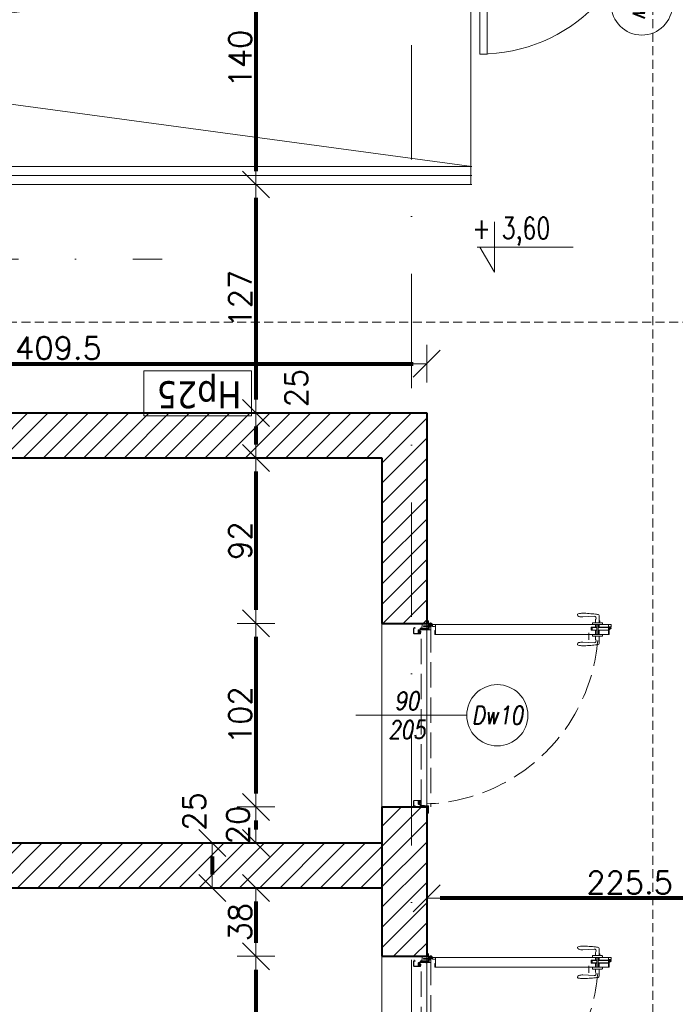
# Model space of a CAD drawing. Header units: metres. Extents: x 7408630 to 15602436, y 5561464 to 13303678.
# Tile 35 of 123: x 7414144 to 7414508, y 5562951 to 5563498. Entities that reach past the tile are written whole.
import ezdxf
from ezdxf.enums import TextEntityAlignment as Align

# ---------------------------------------------------------------- set-up
doc = ezdxf.new("R2010")
doc.units = ezdxf.units.M
doc.header["$MEASUREMENT"] = 0
for name, pattern in [('CARKOVANA', [7.5, 5, -2.5]), ('CENTER', [0.6, 0.375, -0.075, 0.075, -0.075]), ('DASHDOT', [25.4, 12.7, -6.35, 0, -6.35]), ('Hidden Line', [391.222223, 282.222223, -109])]:
    doc.linetypes.add(name, pattern=pattern)
for name, color, linetype, lineweight in [('!! 0_ Istn-widok', 1, 'Continuous', 15), ('!! 0_ Opis', 8, 'Continuous', 13), ('!! 0_Opis_pom', 9, 'Continuous', 13), ('!! 0_Osie', 1, 'DASHDOT', 13), ('!! 1_drzwi opis', 151, 'Continuous', 9), ('!! 1_drzwi-linia', 213, 'Continuous', 5), ('!! 1_hatch projektowane ściany', 4, 'Continuous', 5), ('!! 1_OPIS POM NOWE', 140, 'Continuous', 5), ('!! 1_PROJ Sciany', 2, 'Continuous', 40), ('!! 1_PROJ widok', 5, 'Continuous', 9), ('!! 2_drzwi opis', 151, 'Continuous', 9), ('!! wymiary osi', 250, 'Continuous', 5), ('0-osie-liniA', 14, 'DASHDOT', 5), ('Granica', 112, 'Continuous', 80), ('Istn-okna', 6, 'Continuous', 13), ('Opis_drzwi', 9, 'Continuous', 15)]:
    doc.layers.add(name, color=color, linetype=linetype, lineweight=lineweight)
doc.layers.add('!! 1_Wyburzenia', color=252, linetype='CARKOVANA', lineweight=13, true_color=0x696969)
doc.layers.add('Powierzchnia', color=140, linetype='Continuous', lineweight=5, plot=False)
doc.styles.add('50', font='ROMANS.shx', dxfattribs={"width": 0.8, "oblique": 10, "height": 10})
doc.styles.add('ARCHETYP', font='romans.shx', dxfattribs={"height": 15})
doc.styles.add('ARIAL', font='tahoma.ttf')
doc.styles.add('SIMPLEX', font='simplex.shx', dxfattribs={"width": 0.77})
doc.styles.add('TXT', font='simplex.shx')
doc.dimstyles.new('DIM50', dxfattribs={"dimscale": 5, "dimtxt": 2, "dimasz": 1, "dimexe": 0, "dimexo": 0, "dimgap": 0.5, "dimtad": 1, "dimdec": 4, "dimrnd": 0.5, "dimdsep": 46, "dimtxsty": 'TXT', "dimblk": 'TICK1', "dimblk1": 'TICK1', "dimblk2": 'TICK1', "dimsah": 1, "dimcen": 0, "dimse1": 1, "dimse2": 1, "dimclrd": 1, "dimclre": 7, "dimclrt": 9, "dimadec": 0, "dimazin": 0, "dimtfac": 1, "dimtdec": 4, "dimtmove": 2, "dimatfit": 3, "dimldrblk": 'TICK1', "dimfxl": 1, "dimtolj": 1, "dimarcsym": 0})
pattern_1 = [(45, (-71376.923, 194378.116), (-5.61266008, 5.61266008), [])]

# ---------------------------------------------------------------- blocks, each defined once
blk = doc.blocks.new('BLOK OSI')
at = {"layer": '0-osie-liniA', "ltscale": 5}
for points in [[(52592.21142, -193637.0088), (52592.21142, -199860.81919)], [(48624.30568, -198331.5883), (52453.67948, -198331.5883)]]:
    blk.add_lwpolyline(points, dxfattribs=at)
blk = doc.blocks.new('8544-EI60')
at = {"color": 254, "true_color": 0xe9d9be}
for p, q in [((-5.3, 0), (6, 0)), ((6, 0), (7.4, -1.4)), ((-7.5, -2.2), (-7.5, -2.2)), ((-7.5, -5.2), (-7.5, -5.2)), ((-7.5, -8.2), (-7.5, -8.2)), ((-5.6, -0.1), (-7.4, -1.9)), ((-5.5, -3), (-7.4, -4.9)), ((-5.5, -6), (-7.4, -7.9)), ((-5.5, -1.4), (-6.6, -2.6)), ((-5.5, -4.4), (-6.6, -5.6)), ((-5.5, -7.4), (-6.6, -8.6)), ((-5.5, -3), (-5.5, -1.4)), ((-5.5, -6), (-5.5, -4.4)), ((-5.5, -7.4), (-5.3, -8)), ((-5.3, -8), (-1.2, -8)), ((-4.5, -3.9), (-4.5, -1)), ((-4.5, -1), (5, -1)), ((-4.5, -3.9), (0.4, -2.7)), ((-4.5, -5), (0.1, -3.8)), ((-4.5, -7), (-4.5, -5)), ((-4.5, -7), (-1.2, -7)), ((-0.7, -8.5), (-1.1, -12.4)), ((0.3, -8.6), (-0.1, -12.1)), ((3.1, -13.5), (-0.1, -13.5)), ((0.1, -3.8), (5.2, -7.4)), ((3, -12.5), (0.3, -12.5)), ((0.4, -2.7), (5, -6.1)), ((5, -6.1), (5, -1)), ((6, -1.4), (6.6, -2.1)), ((6, -3.2), (6, -1.4)), ((6, -3.2), (7.4, -4.5)), ((6, -4.6), (6.6, -5.3)), ((6, -6), (6, -4.6)), ((6.7, -6.4), (7.5, -6)), ((7.5, -1.7), (7.5, -1.7)), ((7.5, -4.9), (7.5, -4.9)), ((7.5, -8), (7.6, -9.4))]:
    blk.add_line(p, q, dxfattribs=at)
for centre, radius, start, end in [((-5.3, -0.5), 0.5, 90, 135), ((-7, -2.2), 0.5, 135, 180), ((-7, -2.2), 0.5, 180, 315), ((-7, -5.2), 0.5, 135, 180), ((-7, -5.2), 0.5, 180, 315), ((-7, -8.2), 0.5, 135, 180), ((-7, -8.2), 0.5, 180, 315), ((-1.2, -8.5), 1.5, 354.4366, 90), ((-1.2, -8.5), 0.5, 354.4366, 90), ((0.4, -12.5), 1.5, 174.4366, 180.4125), ((-0.1, -12.5), 1, 180.4125, 270), ((0.3, -12.1), 0.4, 174.4366, 270), ((3, -11.5), 1, 270, 290.1212), ((3.1, -12.5), 1, 270, 288.9845), ((0.1, -3.8), 9.19, 290.1212, 302.4406), ((0.1, -3.8), 10.2, 288.9845, 310.5414), ((3.7, -9.5), 2.5, 302.4406, 54.3761), ((6.5, -6), 0.5, 180, 296.5747), ((7, -1.7), 0.5, 225, 0), ((7, -4.9), 0.5, 225, 0), ((5.1, -9.7), 2.5, 310.5414, 5.5701), ((7, -1.7), 0.5, 0, 45), ((7, -4.9), 0.5, 0, 45)]:
    blk.add_arc(centre, radius, start, end, dxfattribs=at)
blk = doc.blocks.new('zaw-dr-90-p')
at = {"color": 2, "linetype": 'CENTER', "ltscale": 0.2}
for p, q in [((12, 0), (-12, 0)), ((0, 12), (0, -12)), ((24.5, 24), (31, 24)), ((24.5, 19), (31, 19))]:
    blk.add_line(p, q, dxfattribs=at)
at = {"ltscale": 0.2}
for p, q in [((10, 12), (6.5, 12)), ((10, 0), (10, 6.5))]:
    blk.add_line(p, q, dxfattribs=at)
blk.add_lwpolyline([(0, 6.5), (23.5, 6.5, 0.414214), (28, 11), (28, 31), (24.5, 31), (24.5, 11, -0.414214), (23.5, 10), (0, 10, 4.561698), (7.6, 6.5), (4.9, 4.2)], format="xyb", dxfattribs=at)
blk.add_lwpolyline([(-0.2, -0.2), (-2.5, -0.2), (-2.5, 0.2), (-0.2, 0.2), (-0.2, 2.5), (0.2, 2.5), (0.2, 0.2), (2.8, 0.2), (2.8, -0.2), (0.2, -0.2), (0.2, -2.8), (-0.2, -2.8)], close=True)
blk.add_lwpolyline([(10, 10), (10, 39), (6.5, 39), (6.5, 10)], dxfattribs=at)
blk.add_circle((0, 0), 6.5, dxfattribs=at)
blk = doc.blocks.new('drzwi 90- sc 12')
h = blk.add_hatch()
h.set_pattern_fill('ANSI37', color=256, scale=0.022, angle=0.001, style=0)
h.set_pattern_definition([(45.0010491, (2407.02095, 648.17796), (-0.04939231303, 0.04939050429), []), (135.0010491, (2407.02095, 648.17796), (-0.04939050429, -0.04939231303), [])])
h.paths.add_polyline_path([(-13715.37, 20305.72), (-13715.57, 20305.72), (-13715.57, 20307.72), (-13715.37, 20307.72)])
h = blk.add_hatch()
h.set_pattern_fill('ANSI37', color=256, scale=0.022, angle=0.001, style=0)
h.set_pattern_definition([(135.0010491, (4473.9854, -4604.62511), (0.04939050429, 0.04939231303), []), (45.0010491, (4473.9854, -4604.62511), (0.04939231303, -0.04939050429), [])])
h.paths.add_polyline_path([(-13617.17, 20305.72), (-13616.97, 20305.72), (-13616.97, 20306.72), (-13617.17, 20306.72)])
h.paths.add_polyline_path([(-13617.17, 20306.72), (-13616.97, 20306.72), (-13616.97, 20307.72), (-13617.17, 20307.72)])
for p, q in [((-13620.32, 20410.16), (-13620.32, 20313.77)), ((-13618, 20409.86), (-13620.32, 20409.86)), ((-13616.12, 20410.26), (-13620.22, 20410.26)), ((-13616.12, 20410.26), (-13620, 20410.26)), ((-13618.17, 20410.26), (-13618.17, 20409.96)), ((-13618.17, 20410.26), (-13616.22, 20410.26)), ((-13618.17, 20410.26), (-13616.22, 20410.26)), ((-13618.17, 20409.96), (-13616.22, 20409.96)), ((-13618, 20404.16), (-13618, 20409.96)), ((-13617.9, 20404.16), (-13617.9, 20409.96)), ((-13617.77, 20410.26), (-13616.92, 20411.46)), ((-13616.92, 20410.26), (-13616.92, 20411.46)), ((-13616.62, 20411.46), (-13616.92, 20411.46)), ((-13616.62, 20411.46), (-13616.92, 20411.46)), ((-13616.62, 20410.26), (-13616.62, 20411.46)), ((-13616.62, 20410.26), (-13616.62, 20411.26)), ((-13616.62, 20410.66), (-13616.62, 20410.86)), ((-13616.5, 20404.16), (-13616.5, 20409.96)), ((-13616.4, 20404.16), (-13616.4, 20409.96)), ((-13614.92, 20409.86), (-13616.4, 20409.86)), ((-13616.22, 20410.26), (-13616.22, 20409.96)), ((-13616.22, 20409.96), (-13616.22, 20410.26)), ((-13616.12, 20410.26), (-13616.12, 20411.46)), ((-13616.12, 20411.46), (-13615.02, 20411.46)), ((-13614.92, 20411.36), (-13614.92, 20313.77)), ((-13618, 20404.76), (-13620.32, 20404.76)), ((-13620.32, 20404.16), (-13614.92, 20404.16)), ((-13620.32, 20403.36), (-13614.92, 20403.36)), ((-13618, 20402.76), (-13620.32, 20402.76)), ((-13618, 20400.34), (-13618, 20403.36)), ((-13617.9, 20400.84), (-13617.9, 20403.36)), ((-13616.5, 20400.84), (-13616.5, 20403.36)), ((-13616.4, 20404.76), (-13614.92, 20404.76)), ((-13616.4, 20400.34), (-13616.4, 20403.36)), ((-13616.4, 20402.76), (-13614.92, 20402.76)), ((-13619.54, 20398.92), (-13623.37, 20398.92)), ((-13619.54, 20398.92), (-13623.37, 20398.92)), ((-13618, 20400.34), (-13616.4, 20400.34)), ((-13616.5, 20400.84), (-13617.9, 20400.84)), ((-13617.9, 20400.84), (-13616.5, 20400.84)), ((-13620.32, 20313.47), (-13620.32, 20317.97)), ((-13614.92, 20312.27), (-13614.92, 20317.97)), ((-13614.92, 20313.77), (-13620.32, 20313.77)), ((-13618.22, 20313.37), (-13620.22, 20313.37)), ((-13618.22, 20313.67), (-13618.22, 20313.37)), ((-13618.22, 20313.67), (-13616.42, 20313.67)), ((-13617.77, 20311.12), (-13617.77, 20305.72)), ((-13617.77, 20311.12), (-13617.77, 20305.72)), ((-13617.37, 20309.92), (-13617.37, 20305.82)), ((-13616.17, 20309.92), (-13617.37, 20309.92)), ((-13616.17, 20309.92), (-13616.17, 20311.02)), ((-13615.92, 20313.17), (-13615.92, 20312.17)), ((-13615.92, 20312.17), (-13615.02, 20312.17)), ((-13715.57, 20308.32), (-13715.57, 20308.56)), ((-13715.57, 20307.69), (-13715.57, 20308.56)), ((-13715.57, 20307.82), (-13715.57, 20308.56)), ((-13715.57, 20307.72), (-13715.37, 20307.72)), ((-13715.77, 20301.96), (-13716.27, 20301.96)), ((-13616.77, 20301.96), (-13616.27, 20301.96))]:
    blk.add_line(p, q)
at = {"ltscale": 0.2}
for p, q in [((-13621.38, 20404.81), (-13624.98, 20404.81)), ((-13621.38, 20402.71), (-13622.87, 20402.71)), ((-13621.38, 20406.26), (-13621.38, 20401.26)), ((-13620.32, 20406.56), (-13621.08, 20406.56)), ((-13614.92, 20406.56), (-13614.16, 20406.56)), ((-13613.86, 20406.26), (-13613.86, 20401.26)), ((-13613.86, 20404.81), (-13610.26, 20404.81)), ((-13613.86, 20402.71), (-13612.38, 20402.71)), ((-13613.36, 20405.01), (-13613.36, 20404.81)), ((-13613.36, 20405.01), (-13612.86, 20405.01)), ((-13612.86, 20405.01), (-13612.86, 20404.81)), ((-13624.98, 20401.86), (-13624.58, 20395.61)), ((-13620.32, 20400.96), (-13621.08, 20400.96)), ((-13614.92, 20400.96), (-13614.16, 20400.96)), ((-13610.26, 20401.86), (-13610.66, 20395.61))]:
    blk.add_line(p, q, dxfattribs=at)
at = {"linetype": 'Hidden Line', "lineweight": 9, "ltscale": 0.05}
for p, q in [((-13616.27, 20311.12), (-13716.27, 20311.12)), ((-13715.07, 20305.72), (-13617.47, 20305.72))]:
    blk.add_line(p, q, dxfattribs=at)
for points in [[(-13665.27, 20284.96), (-13665.27, 20325.83)], [(-13615.57, 20309.64), (-13615.32, 20309.64), (-13615.32, 20309.82), (-13616.32, 20309.82), (-13616.32, 20309.64), (-13615.92, 20309.64)], [(-13715.37, 20307.72), (-13715.37, 20305.72), (-13715.57, 20305.72), (-13715.57, 20307.72)]]:
    blk.add_lwpolyline(points)
at = {"ltscale": 0.2}
for points in [[(-13715.57, 20307.51), (-13715.57, 20309.48, 0.414214), (-13715.91, 20309.82), (-13719.43, 20309.82, 0.414214), (-13719.77, 20309.48), (-13719.77, 20308.92), (-13719.59, 20308.92), (-13719.59, 20309.48, -0.414214), (-13719.43, 20309.64), (-13716.97, 20309.64)], [(-13716.97, 20309.64), (-13715.91, 20309.64, -0.414214), (-13715.75, 20309.48), (-13715.75, 20307.51)], [(-13615.92, 20309.64), (-13616.63, 20309.64, 0.414214), (-13616.79, 20309.48), (-13616.79, 20305.58, -0.414214), (-13617.13, 20305.24), (-13617.58, 20305.24, 0.414214), (-13617.74, 20305.08), (-13617.74, 20304.48, -0.414214), (-13618.08, 20304.14), (-13619.26, 20304.14, -0.414214), (-13619.6, 20304.48), (-13619.6, 20305.15, 1), (-13619.79, 20305.15), (-13619.79, 20301.96, 0.414214), (-13619.63, 20301.8), (-13617.11, 20301.8, 0.414214), (-13616.95, 20301.96), (-13616.95, 20302.52), (-13616.77, 20302.52), (-13616.77, 20301.96, -0.414214), (-13617.11, 20301.62), (-13619.63, 20301.62, -0.414214), (-13619.97, 20301.96), (-13619.97, 20305.15, -1), (-13619.42, 20305.15), (-13619.42, 20304.48, 0.414214), (-13619.26, 20304.32), (-13618.08, 20304.32, 0.414214), (-13617.92, 20304.48), (-13617.92, 20305.08, -0.414214), (-13617.58, 20305.42), (-13617.13, 20305.42, 0.414214), (-13616.97, 20305.58), (-13616.97, 20309.48, -0.414214), (-13616.63, 20309.82), (-13613.11, 20309.82, -0.414214), (-13612.77, 20309.48), (-13612.77, 20308.92), (-13612.95, 20308.92), (-13612.95, 20309.48, 0.414214), (-13613.11, 20309.64), (-13615.57, 20309.64)], [(-13616.43, 20309.49), (-13616.43, 20309.64), (-13616.63, 20309.64, 0.414214), (-13616.79, 20309.48), (-13616.79, 20306.14), (-13615.99, 20306.14), (-13615.99, 20306.34), (-13614.39, 20306.34), (-13614.39, 20309.64), (-13614.93, 20309.64), (-13614.93, 20309.49)], [(-13715.75, 20307.76), (-13715.75, 20305.58, 0.414214), (-13715.41, 20305.24), (-13714.96, 20305.24, -0.414214), (-13714.8, 20305.08), (-13714.8, 20304.48, 0.414214), (-13714.46, 20304.14), (-13713.28, 20304.14, 0.414214), (-13712.94, 20304.48), (-13712.94, 20305.15, -1), (-13712.75, 20305.15), (-13712.75, 20301.96, -0.414214), (-13712.91, 20301.8), (-13715.43, 20301.8, -0.414214), (-13715.59, 20301.96), (-13715.59, 20302.52), (-13715.77, 20302.52), (-13715.77, 20301.96, 0.414214), (-13715.43, 20301.62), (-13712.91, 20301.62, 0.414214), (-13712.57, 20301.96), (-13712.57, 20305.15, 1), (-13713.12, 20305.15), (-13713.12, 20304.48, -0.414214), (-13713.28, 20304.32), (-13714.46, 20304.32, -0.414214), (-13714.62, 20304.48), (-13714.62, 20305.08, 0.414214), (-13714.96, 20305.42), (-13715.41, 20305.42, -0.414214), (-13715.57, 20305.58), (-13715.57, 20307.64)]]:
    blk.add_lwpolyline(points, format="xyb", dxfattribs=at)
at = {"lineweight": 30}
for points in [[(-13716.27, 20308.92), (-13721.27, 20308.92)], [(-13716.27, 20308.92), (-13716.27, 20296.92)], [(-13614.27, 20308.92), (-13609.27, 20308.92)], [(-13614.27, 20308.92), (-13614.27, 20296.92)]]:
    blk.add_lwpolyline(points, dxfattribs=at)
for points in [[(-13616.97, 20307.72), (-13617.17, 20307.72), (-13617.17, 20305.72), (-13616.97, 20305.72)], [(-13616.79, 20308.82), (-13616.97, 20308.82), (-13616.97, 20307.42), (-13616.79, 20307.42)]]:
    blk.add_lwpolyline(points, close=True)
for centre, radius, start, end in [((-13620.22, 20410.16), 0.1, 90, 180), ((-13615.02, 20411.36), 0.1, 0, 90), ((-13620.22, 20313.47), 0.1, 180, 270), ((-13616.42, 20313.17), 0.5, 0, 90), ((-13616.27, 20311.02), 0.1, 0, 90), ((-13615.02, 20312.27), 0.1, 270, 0), ((-13617.47, 20305.82), 0.1, 270, 0)]:
    blk.add_arc(centre, radius, start, end)
at = {"linetype": 'Hidden Line', "lineweight": 9, "ltscale": 0.05}
blk.add_arc((-13615.5, 20305.14), 99.12, 94.8005, 177.6944, dxfattribs=at)
at = {"ltscale": 0.2}
for centre, radius, start, end in [((-13624.98, 20403.76), 1.05, 90, 180), ((-13623.93, 20401.96), 1.05, 58.6119, 185.465), ((-13622.87, 20403.71), 1, 238.6119, 270), ((-13621.08, 20406.26), 0.3, 90, 180), ((-13614.16, 20406.26), 0.3, 0, 90), ((-13612.38, 20403.71), 1, 270, 301.3881), ((-13611.31, 20401.96), 1.05, 354.535, 121.3881), ((-13610.26, 20403.76), 1.05, 0, 90), ((-13621.08, 20401.26), 0.3, 180, 270), ((-13614.16, 20401.26), 0.3, 270, 0), ((-13625.63, 20393.35), 0.74, 198.9246, 270), ((-13609.61, 20393.35), 0.74, 270, 341.0754)]:
    blk.add_arc(centre, radius, start, end, dxfattribs=at)
blk.add_ellipse((-13625.63, 20395.61), major_axis=(0, 3), ratio=0.347016, start_param=3.132997, end_param=4.712389, dxfattribs=at)
at = {"ltscale": 0.2, "extrusion": (0, 0, -1)}
blk.add_ellipse((-13609.62, 20395.61), major_axis=(0, 3), ratio=0.347016, start_param=3.132997, end_param=4.712389, dxfattribs=at)
at = {"ltscale": 0.2}
for points in [[(-13626.03, 20403.76), (-13626.09, 20403.41), (-13626.32, 20401.88), (-13626.44, 20399.16), (-13626.83, 20395.94), (-13626.48, 20393.94), (-13626.33, 20393.11)], [(-13609.21, 20403.76), (-13609.16, 20403.41), (-13608.93, 20401.88), (-13608.8, 20399.16), (-13608.41, 20395.94), (-13608.76, 20393.94), (-13608.91, 20393.11)]]:
    blk.add_open_spline(points, degree=3, knots=[0, 0, 0, 0, 1.06066, 4.623314, 8.177981, 10.699943, 10.699943, 10.699943, 10.699943], dxfattribs=at)
at = {"xscale": 0.09999999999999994, "yscale": 0.09999999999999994, "zscale": 0.09999999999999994, "rotation": 180.0000000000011}
for name, p in [('zaw-dr-90-p', (-13614.92, 20310.92)), ('8544-EI60', (-13618.67, 20304.32))]:
    blk.add_blockref(name, p, dxfattribs=at)
at = {"extrusion": (0, 0, -1), "xscale": 0.09999999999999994, "yscale": 0.09999999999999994, "zscale": -0.1, "rotation": 179.9999999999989}
blk.add_blockref('8544-EI60', (13713.87, 20304.32), dxfattribs=at)
blk = doc.blocks.new('1_ok-opis')
blk.add_line((0, 111.61), (0, 50))
blk.add_circle((0, 128.61), 17)
at = {"style": '50', "oblique": 10, "width": 0.8}
for tag, rotation, p in [('NR', 90, (0, 128.61)), ('NR', 270, (0, 128.61)), ('SZEROKOŚĆ', 90, (-8, 78.29)), ('WYSOKOŚĆ', 270, (-8, 78.29)), ('WYSOKOŚĆ', 90, (8, 78.29)), ('SZEROKOŚĆ', 270, (8, 78.29))]:
    blk.add_attdef(tag, text='', height=10, rotation=rotation, dxfattribs=at).set_placement(p, align=Align.MIDDLE)
blk = doc.blocks.new('TICK1')
at = {"color": 2}
blk.add_line((-1, -1), (1, 1), dxfattribs=at)
at = {"color": 0}
for p, q in [((0, -1.4), (0, 1.4)), ((0, 0), (-1, 0))]:
    blk.add_line(p, q, dxfattribs=at)
blk = doc.blocks.new('*D910')
at = {"layer": '!! wymiary osi', "color": 1, "lineweight": -2, "transparency": 16777216}
blk.add_line((74949.45, -198388.09), (74949.45, -198465.09), dxfattribs=at)
at = {"layer": 'DEFPOINTS', "color": 0, "transparency": 16777216}
for p in [(75019.42, -198380.59), (74949.45, -198472.59), (75019.42, -198472.59)]:
    blk.add_point(p, dxfattribs=at)
at = {"layer": '!! wymiary osi', "color": 1, "lineweight": -2, "transparency": 16777216, "xscale": 7.5, "yscale": 7.5, "zscale": 7.5}
for p, rotation in [((74949.45, -198380.59), 90), ((74949.45, -198472.59), 270)]:
    blk.add_blockref('TICK1', p, dxfattribs=dict(at, rotation=rotation))
at = {"layer": '!! wymiary osi', "color": 9, "transparency": 16777216, "insert": (74940.7, -198426.59), "char_height": 12.5, "attachment_point": 5, "rotation": 90, "style": 'TXT'}
blk.add_mtext('\\A1;92', dxfattribs=at)
blk = doc.blocks.new('*D911')
at = {"layer": '!! wymiary osi', "color": 1, "lineweight": -2, "transparency": 16777216}
blk.add_line((74949.45, -198480.09), (74949.45, -198567.09), dxfattribs=at)
at = {"layer": 'DEFPOINTS', "color": 0, "transparency": 16777216}
for p in [(75019.42, -198472.59), (74949.45, -198574.59), (75019.42, -198574.59)]:
    blk.add_point(p, dxfattribs=at)
at = {"layer": '!! wymiary osi', "color": 1, "lineweight": -2, "transparency": 16777216, "xscale": 7.5, "yscale": 7.5, "zscale": 7.5}
for p, rotation in [((74949.45, -198472.59), 90), ((74949.45, -198574.59), 270)]:
    blk.add_blockref('TICK1', p, dxfattribs=dict(at, rotation=rotation))
at = {"layer": '!! wymiary osi', "color": 9, "transparency": 16777216, "insert": (74940.7, -198523.59), "char_height": 12.5, "attachment_point": 5, "rotation": 90, "style": 'TXT'}
blk.add_mtext('\\A1;102', dxfattribs=at)
blk = doc.blocks.new('*D912')
at = {"layer": '!! wymiary osi', "color": 1, "lineweight": -2, "transparency": 16777216}
blk.add_line((74949.45, -198582.09), (74949.45, -198587.09), dxfattribs=at)
at = {"layer": 'DEFPOINTS', "color": 0, "transparency": 16777216}
for p in [(75019.42, -198574.59), (74949.45, -198594.59), (75019.42, -198594.59)]:
    blk.add_point(p, dxfattribs=at)
at = {"layer": '!! wymiary osi', "color": 1, "lineweight": -2, "transparency": 16777216, "xscale": 7.5, "yscale": 7.5, "zscale": 7.5}
for p, rotation in [((74949.45, -198574.59), 90), ((74949.45, -198594.59), 270)]:
    blk.add_blockref('TICK1', p, dxfattribs=dict(at, rotation=rotation))
at = {"layer": '!! wymiary osi', "color": 9, "transparency": 16777216, "insert": (74939.45, -198584.59), "char_height": 12.5, "attachment_point": 5, "rotation": 90, "style": 'TXT'}
blk.add_mtext('\\A1;20', dxfattribs=at)
blk = doc.blocks.new('*D913')
at = {"layer": '!! wymiary osi', "color": 1, "lineweight": -2, "transparency": 16777216}
blk.add_line((74925.21, -198602.09), (74925.21, -198612.09), dxfattribs=at)
at = {"layer": 'DEFPOINTS', "color": 0, "transparency": 16777216}
for p in [(75019.42, -198594.59), (74925.21, -198619.59), (75019.42, -198619.59)]:
    blk.add_point(p, dxfattribs=at)
at = {"layer": '!! wymiary osi', "color": 1, "lineweight": -2, "transparency": 16777216, "xscale": 7.5, "yscale": 7.5, "zscale": 7.5}
for p, rotation in [((74925.21, -198594.59), 90), ((74925.21, -198619.59), 270)]:
    blk.add_blockref('TICK1', p, dxfattribs=dict(at, rotation=rotation))
at = {"layer": '!! wymiary osi', "color": 9, "transparency": 16777216, "insert": (74915.21, -198577.1), "char_height": 12.5, "attachment_point": 5, "rotation": 90, "style": 'TXT'}
blk.add_mtext('\\A1;25', dxfattribs=at)
blk = doc.blocks.new('*D914')
at = {"layer": '!! wymiary osi', "color": 1, "lineweight": -2, "transparency": 16777216}
blk.add_line((74949.45, -198627.09), (74949.45, -198650.09), dxfattribs=at)
at = {"layer": 'DEFPOINTS', "color": 0, "transparency": 16777216}
for p in [(75019.42, -198619.59), (74949.45, -198657.59), (75019.42, -198657.59)]:
    blk.add_point(p, dxfattribs=at)
at = {"layer": '!! wymiary osi', "color": 1, "lineweight": -2, "transparency": 16777216, "xscale": 7.5, "yscale": 7.5, "zscale": 7.5}
for p, rotation in [((74949.45, -198619.59), 90), ((74949.45, -198657.59), 270)]:
    blk.add_blockref('TICK1', p, dxfattribs=dict(at, rotation=rotation))
at = {"layer": '!! wymiary osi', "color": 9, "transparency": 16777216, "insert": (74940.7, -198638.59), "char_height": 12.5, "attachment_point": 5, "rotation": 90, "style": 'TXT'}
blk.add_mtext('\\A1;38', dxfattribs=at)
blk = doc.blocks.new('*D915')
at = {"layer": '!! wymiary osi', "color": 1, "lineweight": -2, "transparency": 16777216}
blk.add_line((74949.45, -198665.09), (74949.45, -198752.09), dxfattribs=at)
at = {"layer": 'DEFPOINTS', "color": 0, "transparency": 16777216}
for p in [(75019.42, -198657.59), (74949.45, -198759.59), (75019.42, -198759.59)]:
    blk.add_point(p, dxfattribs=at)
at = {"layer": '!! wymiary osi', "color": 1, "lineweight": -2, "transparency": 16777216, "xscale": 7.5, "yscale": 7.5, "zscale": 7.5}
for p, rotation in [((74949.45, -198657.59), 90), ((74949.45, -198759.59), 270)]:
    blk.add_blockref('TICK1', p, dxfattribs=dict(at, rotation=rotation))
at = {"layer": '!! wymiary osi', "color": 9, "transparency": 16777216, "insert": (74940.7, -198708.59), "char_height": 12.5, "attachment_point": 5, "rotation": 90, "style": 'TXT'}
blk.add_mtext('\\A1;102', dxfattribs=at)
blk = doc.blocks.new('*D917')
at = {"layer": '!! wymiary osi', "color": 1, "lineweight": -2, "transparency": 16777216}
blk.add_line((75262.42, -198625.35), (75051.92, -198625.35), dxfattribs=at)
at = {"layer": 'DEFPOINTS', "color": 0, "transparency": 16777216}
for p in [(75269.92, -198578.63), (75044.42, -198616.09), (75044.42, -198625.35)]:
    blk.add_point(p, dxfattribs=at)
at = {"layer": '!! wymiary osi', "color": 1, "lineweight": -2, "transparency": 16777216, "xscale": 7.5, "yscale": 7.5, "zscale": 7.5, "rotation": 180}
blk.add_blockref('TICK1', (75044.42, -198625.35), dxfattribs=at)
at = {"layer": '!! wymiary osi', "color": 1, "lineweight": -2, "transparency": 16777216, "xscale": 7.5, "yscale": 7.5, "zscale": 7.5}
blk.add_blockref('TICK1', (75269.92, -198625.35), dxfattribs=at)
at = {"layer": '!! wymiary osi', "color": 9, "transparency": 16777216, "insert": (75157.17, -198616.6), "char_height": 12.5, "attachment_point": 5, "style": 'TXT'}
blk.add_mtext('\\A1;225.5', dxfattribs=at)
blk = doc.blocks.new('*D919')
at = {"layer": '!! wymiary osi', "color": 1, "lineweight": -2, "transparency": 16777216}
blk.add_line((74642.43, -198328.22), (75036.92, -198328.22), dxfattribs=at)
at = {"layer": 'DEFPOINTS', "color": 0, "transparency": 16777216}
for p in [(75044.42, -198328.22), (74634.93, -198346.84), (75044.42, -198346.84)]:
    blk.add_point(p, dxfattribs=at)
at = {"layer": '!! wymiary osi', "color": 1, "lineweight": -2, "transparency": 16777216, "xscale": 7.5, "yscale": 7.5, "zscale": 7.5, "rotation": 180}
blk.add_blockref('TICK1', (74634.93, -198328.22), dxfattribs=at)
at = {"layer": '!! wymiary osi', "color": 1, "lineweight": -2, "transparency": 16777216, "xscale": 7.5, "yscale": 7.5, "zscale": 7.5}
blk.add_blockref('TICK1', (75044.42, -198328.22), dxfattribs=at)
at = {"layer": '!! wymiary osi', "color": 9, "transparency": 16777216, "insert": (74839.68, -198319.47), "char_height": 12.5, "attachment_point": 5, "style": 'TXT'}
blk.add_mtext('\\A1;409.5', dxfattribs=at)
blk = doc.blocks.new('*D921')
at = {"layer": '!! wymiary osi', "color": 1, "lineweight": -2, "transparency": 16777216}
blk.add_line((74949.45, -198096.09), (74949.45, -198221.09), dxfattribs=at)
at = {"layer": 'DEFPOINTS', "color": 0, "transparency": 16777216}
for p in [(75068.93, -198088.59), (74949.45, -198228.59), (74949.45, -198228.59)]:
    blk.add_point(p, dxfattribs=at)
at = {"layer": '!! wymiary osi', "color": 1, "lineweight": -2, "transparency": 16777216, "xscale": 7.5, "yscale": 7.5, "zscale": 7.5}
for p, rotation in [((74949.45, -198088.59), 90), ((74949.45, -198228.59), 270)]:
    blk.add_blockref('TICK1', p, dxfattribs=dict(at, rotation=rotation))
at = {"layer": '!! wymiary osi', "color": 9, "transparency": 16777216, "insert": (74940.7, -198158.59), "char_height": 12.5, "attachment_point": 5, "rotation": 90, "style": 'TXT'}
blk.add_mtext('\\A1;140', dxfattribs=at)
blk = doc.blocks.new('*D922')
at = {"layer": '!! wymiary osi', "color": 1, "lineweight": -2, "transparency": 16777216}
blk.add_line((74949.45, -198236.09), (74949.45, -198348.09), dxfattribs=at)
at = {"layer": 'DEFPOINTS', "color": 0, "transparency": 16777216}
for p in [(74949.45, -198228.59), (74949.45, -198355.59), (74949.45, -198355.59)]:
    blk.add_point(p, dxfattribs=at)
at = {"layer": '!! wymiary osi', "color": 1, "lineweight": -2, "transparency": 16777216, "xscale": 7.5, "yscale": 7.5, "zscale": 7.5}
for p, rotation in [((74949.45, -198228.59), 90), ((74949.45, -198355.59), 270)]:
    blk.add_blockref('TICK1', p, dxfattribs=dict(at, rotation=rotation))
at = {"layer": '!! wymiary osi', "color": 9, "transparency": 16777216, "insert": (74940.7, -198292.09), "char_height": 12.5, "attachment_point": 5, "rotation": 90, "style": 'TXT'}
blk.add_mtext('\\A1;127', dxfattribs=at)
blk = doc.blocks.new('*D923')
at = {"layer": '!! wymiary osi', "color": 1, "lineweight": -2, "transparency": 16777216}
blk.add_line((74949.45, -198363.09), (74949.45, -198373.09), dxfattribs=at)
at = {"layer": 'DEFPOINTS', "color": 0, "transparency": 16777216}
for p in [(74949.45, -198355.59), (74949.45, -198380.59), (74949.45, -198380.59)]:
    blk.add_point(p, dxfattribs=at)
at = {"layer": '!! wymiary osi', "color": 1, "lineweight": -2, "transparency": 16777216, "xscale": 7.5, "yscale": 7.5, "zscale": 7.5}
for p, rotation in [((74949.45, -198355.59), 90), ((74949.45, -198380.59), 270)]:
    blk.add_blockref('TICK1', p, dxfattribs=dict(at, rotation=rotation))
at = {"layer": '!! wymiary osi', "color": 9, "transparency": 16777216, "insert": (74971.95, -198341.76), "char_height": 12.5, "attachment_point": 5, "rotation": 90, "style": 'TXT'}
blk.add_mtext('\\A1;25', dxfattribs=at)
blk = doc.blocks.new('drzwi dwuskrzydłowe')
at = {"layer": 'Istn-okna'}
for points in [[(68481.18, -214206.57), (68481.18, -214296.57), (68477.18, -214296.57), (68477.18, -214206.57)], [(68653.18, -214206.57), (68653.18, -214296.57), (68657.18, -214296.57), (68657.18, -214206.57)], [(68477.18, -214294.07), (68472.18, -214294.07), (68472.18, -214299.07), (68477.18, -214299.07)], [(68657.18, -214294.07), (68662.18, -214294.07), (68662.18, -214299.07), (68657.18, -214299.07)]]:
    blk.add_lwpolyline(points, close=True, dxfattribs=at)
for centre, start, end in [((68477.18, -214296.57), 0, 90), ((68657.18, -214296.57), 90, 180)]:
    blk.add_arc(centre, 90, start, end, dxfattribs=at)
at = {"layer": 'Opis_drzwi'}
blk.add_lwpolyline([(68567.18, -214271.57), (68567.18, -214321.57)], dxfattribs=at)
blk.add_circle((68567.18, -214258.07), 13.5, dxfattribs=at)
at = {"layer": 'Istn-okna', "color": 8, "style": 'ARCHETYP'}
for s, p in [('2x90', (68564.18, -214323.8)), ('270', (68581.33, -214319.13))]:
    blk.add_text(s, height=12, rotation=90, dxfattribs=at).set_placement(p)
at = {"layer": 'Opis_drzwi', "style": 'ARCHETYP', "width": 0.7}
blk.add_text('DZ2', height=10, rotation=90, dxfattribs=at).set_placement((68572.1, -214267.49))
blk = doc.blocks.new('A$C9c944097')
at = {"layer": '!! 1_hatch projektowane ściany'}
h = blk.add_hatch(dxfattribs=at)
h.set_pattern_fill('ANSI31', color=256, scale=2.5)
h.set_pattern_definition(pattern_1)
h.paths.add_polyline_path([(3642.5, -4094.47453), (3667.5, -4094.47453), (3667.5, -3977.47213), (3073, -3977.47213), (3073, -4002.47213), (3642.5, -4002.47213)])
h = blk.add_hatch(dxfattribs=at)
h.set_pattern_fill('ANSI31', color=256, scale=2.5)
h.set_pattern_definition(pattern_1)
h.paths.add_polyline_path([(3285.00008, -4241.47453), (3642.5, -4241.47453), (3642.5, -4279.47453), (3667.5, -4279.47453), (3667.5, -4196.47453), (3642.5, -4196.47453), (3642.5, -4216.47453), (3285.00008, -4216.47453)])
at = {"layer": '!! 0_ Istn-widok'}
blk.add_lwpolyline([(3570.12691, -3954.01195), (3510.12691, -3954.01195), (3510.12691, -3979.01195), (3570.12691, -3979.01195)], close=True, dxfattribs=at)
at = {"layer": '!! 0_ Opis'}
for points in [[(3705.08918, -3871.29043), (3705.08918, -3899.29219)], [(3695.50808, -3885.29131), (3748.94228, -3885.29131)], [(3705.08918, -3899.29219), (3697.00577, -3885.29131)]]:
    blk.add_lwpolyline(points, dxfattribs=at)
at = {"layer": '!! 1_hatch projektowane ściany'}
for points in [[(3642.5, -4094.47453), (3667.5, -4094.47453), (3667.5, -3977.47213), (3073, -3977.47213), (3073, -4002.47213), (3642.5, -4002.47213)], [(3098, -4241.47453), (3642.5, -4241.47453), (3642.5, -4279.47453), (3667.5, -4279.47453), (3667.5, -4196.47453), (3642.5, -4196.47453), (3642.5, -4216.47453), (3098, -4216.47453)]]:
    blk.add_lwpolyline(points, close=True, dxfattribs=at)
at = {"layer": '!! 1_PROJ Sciany'}
for points in [[(3098, -3977.47213), (3667.5, -3977.47213)], [(3667.5, -3977.47213), (3667.5, -4094.47453)], [(3098, -4002.47213), (3642.5, -4002.47213)], [(3103.5, -4002.47213), (3642.5, -4002.47213)], [(3642.5, -4002.47213), (3642.5, -4094.47453)], [(3642.5, -4094.47453), (3667.5, -4094.47453)], [(3642.5, -4196.47453), (3642.5, -4279.47453)], [(3642.5, -4196.47453), (3667.5, -4196.47453)], [(3667.5, -4196.47453), (3667.5, -4279.47453)], [(3285.00008, -4216.47453), (3642.5, -4216.47453)], [(3285.00008, -4241.47453), (3642.5, -4241.47453)], [(3285.00008, -4241.47453), (3642.5, -4241.47453)], [(3642.5, -4279.47453), (3667.5, -4279.47453)]]:
    blk.add_lwpolyline(points, dxfattribs=at)
at = {"layer": '!! 1_PROJ widok'}
for points in [[(3692.00364, -3850.47213), (3692.00364, -3707.97213)], [(3692.5, -3720.47213), (3248.5, -3780.47213), (3692.5, -3840.47213)], [(3248.5, -3840.47213), (3692.5, -3840.47213)], [(3253.00364, -3977.47213), (3253.00364, -3845.47213), (3692.5, -3845.47213)], [(3258.00364, -3977.47213), (3258.00364, -3850.47213), (3692.5, -3850.47213)]]:
    blk.add_lwpolyline(points, dxfattribs=at)
at = {"layer": '!! 1_Wyburzenia'}
for points in [[(3793.16653, 726.38504), (3793.16653, -5421.62172)], [(-275.69261, -3945.28844), (-37.8214, -3945.28844), (-37.8214, -3926.98704), (5998.72137, -3926.98704)]]:
    blk.add_lwpolyline(points, dxfattribs=at)
at = {"layer": 'Powierzchnia'}
for points in [[(3098, -3977.47213), (3667.5, -3977.47213), (3667.5, -4483.47453), (4784.25049, -4483.47453), (4784.25048, -4200.51501), (3893, -4200.51501), (3893, -3710.51195), (3098, -3710.51195)], [(3098, -4002.47213), (3642.5, -4002.47213), (3642.5, -4216.47453), (3098, -4216.47453)], [(3098, -5095.01195), (3642.5, -5095.01195), (3642.5, -4241.47453), (3098, -4241.47453)]]:
    blk.add_lwpolyline(points, close=True, dxfattribs=at)
at = {"layer": '!! 0_Osie'}
blk.add_blockref('BLOK OSI', (-48933.21142, 194439.57635), dxfattribs=at)
at = {"layer": '!! 1_drzwi opis'}
ref = blk.add_blockref('1_ok-opis', (3578.09115, -4145.47448), dxfattribs=dict(at, xscale=-1, rotation=269.9999963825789))
ref.add_attrib('WYSOKOŚĆ', '90', dxfattribs={"layer": '0', "height": 10, "rotation": 359.9999964, "style": '50', "oblique": 10, "width": 0.8}).set_placement((3656.382, -4137.47449), align=Align.MIDDLE)
ref.add_attrib('SZEROKOŚĆ', '205', dxfattribs={"layer": '0', "height": 10, "rotation": 359.9999964, "style": '50', "oblique": 10, "width": 0.8}).set_placement((3656.382, -4153.47449), align=Align.MIDDLE)
ref.add_attrib('NR', 'Dw10', dxfattribs={"layer": '0', "height": 10, "rotation": 359.9999964, "style": '50', "oblique": 10, "width": 0.8}).set_placement((3706.70239, -4145.47449), align=Align.MIDDLE)
at = {"layer": '!! 1_drzwi-linia', "xscale": -1}
for name, p, rotation in [('drzwi dwuskrzydłowe', (-64780.17852, -217984.54573), 180), ('drzwi 90- sc 12', (-16641.42434, 9519.79518), 270), ('drzwi 90- sc 12', (-16641.42434, 9334.7951), 270)]:
    blk.add_blockref(name, p, dxfattribs=dict(at, rotation=rotation))
at = {"layer": '!! 2_drzwi opis'}
ref = blk.add_blockref('1_ok-opis', (3787.00364, -3621.83539), dxfattribs=dict(at, xscale=-1, rotation=179.9999963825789))
ref.add_attrib('WYSOKOŚĆ', '90+90(180) ', dxfattribs={"layer": '0', "height": 10, "rotation": 269.9999964, "style": '50', "oblique": 10, "width": 0.8}).set_placement((3795.00364, -3700.12624), align=Align.MIDDLE)
ref.add_attrib('SZEROKOŚĆ', '205 (EI30)', dxfattribs={"layer": '0', "height": 10, "rotation": 269.9999964, "style": '50', "oblique": 10, "width": 0.8}).set_placement((3779.00364, -3700.12624), align=Align.MIDDLE)
ref.add_attrib('NR', 'Dw', dxfattribs={"layer": '0', "height": 10, "rotation": 269.9999964, "style": '50', "oblique": 10, "width": 0.8}).set_placement((3787.00364, -3750.44663), align=Align.MIDDLE)
at = {"layer": '!! 0_ Opis', "style": 'SIMPLEX', "width": 0.75}
blk.add_text('+ 3,60', height=12, dxfattribs=at).set_placement((3692.90404, -3880.71319))
at = {"layer": '!! 0_ Opis', "ltscale": 0.7, "style": 'ARIAL'}
blk.add_text('Hp25', height=15, rotation=180, dxfattribs=at).set_placement((3564.40784, -3959.85157))
at = {"layer": '!! 0_Opis_pom', "ltscale": 0.7, "style": 'ARIAL'}
for tag, p in [('B2,14', (2497.12282, -23.97252)), ('B2,12', (1965.56932, -35.77631)), ('B2,11', (1692.08817, -60.77765)), ('B2,16', (3818.15438, -63.71828)), ('B2,19.1', (5324.74708, -87.92078)), ('B2,17', (4129.82322, -93.25972)), ('B2,15', (3189.46558, -109.69496)), ('B2,10', (1351.71035, -111.25665)), ('B2,13', (2272.99389, -121.89624)), ('A2,5', (1075.52681, -127.78965)), ('B2,18', (4545.51277, -234.12017)), ('B2,19', (5775.76711, -239.42159)), ('A2,4', (318.83322, -329.3265)), ('A2.1', (994.53557, -353.44633)), ('B2.7', (3171.3557, -458.01164)), ('A2.2', (994.53557, -692.67095)), ('B2.2', (3599.26223, -690.3637)), ('B2,21', (4593.23787, -912.69388)), ('A2.3', (455.44717, -940.66614)), ('B2,9', (1798.58924, -939.09545)), ('B2,4', (3116.67143, -940.65712)), ('B2,3', (3297.35823, -941.16418)), ('B2,8', (2517.28573, -960.07338)), ('B2,20', (5834.09772, -965.70749)), ('B2.1', (3927.81794, -970.24709)), ('B2,5', (3309.56672, -1129.12418)), ('B2,6', (3122.36837, -1171.43557)), ('C2,2', (3435.86614, -1487.77973)), ('C2,1', (3957.73656, -2408.10352)), ('C2,3', (3457.72791, -2555.15039)), ('D1,1', (2554.19917, -3205.91504)), ('C2,4', (3866.78124, -3285.77383)), ('D1,4', (1780.27581, -3366.18103)), ('D1,6', (1380.86316, -3373.10994)), ('D1,3', (2098.36626, -3546.18257)), ('C2,5', (3178.15957, -3610.67242)), ('D1,5', (1914.6928, -3621.18339)), ('D1,2', (2201.15492, -3794.18451)), ('D1,7', (477.95048, -4408.76849)), ('D1,8', (338.43039, -4834.32895))]:
    blk.add_attdef(tag, text='', height=11.968, dxfattribs=at).set_placement(p, align=Align.MIDDLE_CENTER)
at = {"layer": '!! 1_OPIS POM NOWE', "style": 'ARIAL'}
for tag, p in [('C2.5B', (3593.7377, -3168.5911)), ('C2,5C', (3526.78796, -3281.02046)), ('C2.4', (3997.15534, -3347.99835)), ('E2,2', (2945.33506, -3413.31629)), ('C2,5A', (3566.4961, -3615.37865)), ('E2.9', (3984.52714, -3783.77287)), ('E2.7', (4645.53364, -3784.14655)), ('D1,2', (2903.25587, -3794.18451)), ('E2.2', (3405.83089, -4049.74196)), ('E2.8', (4380.36687, -4058.97571)), ('E2.6', (5154.87983, -4066.29138)), ('E2.1', (4427.07303, -4318.94156)), ('E2,3', (3401.59976, -4465.83792)), ('E2.4', (3758.95342, -4705.0924)), ('E2.5', (5238.11734, -4786.79525))]:
    blk.add_attdef(tag, text='', height=11.968, dxfattribs=at).set_placement(p, align=Align.MIDDLE_CENTER)
at = {"layer": '!! wymiary osi'}
for base, p1, p2, picture, middle in [((3572.53028, -3850.47213), (3692.00364, -3710.47213), (3572.53028, -3850.47213), '*D921', (3563.78028, -3780.47213)), ((3572.53028, -3977.47213), (3572.53028, -3850.47213), (3572.53028, -3977.47213), '*D922', (3563.78028, -3913.97213)), ((3572.53028, -4094.47453), (3642.5, -4002.47213), (3642.5, -4094.47453), '*D910', (3563.78028, -4048.47333)), ((3572.53028, -4196.47453), (3642.5, -4094.47453), (3642.5, -4196.47453), '*D911', (3563.78028, -4145.47453)), ((3572.53028, -4216.47453), (3642.5, -4196.47453), (3642.5, -4216.47453), '*D912', (3562.53028, -4206.47453)), ((3572.53028, -4279.47453), (3642.5, -4241.47453), (3642.5, -4279.47453), '*D914', (3563.78028, -4260.47453)), ((3572.53028, -4381.47453), (3642.5, -4279.47453), (3642.5, -4381.47453), '*D915', (3563.78028, -4330.47453))]:
    dim = blk.add_linear_dim(base=base, p1=p1, p2=p2, angle=90, dimstyle='DIM50', dxfattribs=at)
    dim.commit()
    dim.dimension.update_dxf_attribs({"geometry": picture, "text_midpoint": middle, "insert": (-71376.92327, 194378.11618)})
for base, p1, p2, picture, middle in [((3667.5, -3950.10211), (3258.00364, -3968.71905), (3667.5, -3968.71905), '*D919', (3462.75182, -3941.35211)), ((3667.5, -4247.23362), (3893, -4200.51501), (3667.5, -4237.97453), '*D917', (3780.25, -4238.48362))]:
    dim = blk.add_linear_dim(base=base, p1=p1, p2=p2, dimstyle='DIM50', dxfattribs=at)
    dim.commit()
    dim.dimension.update_dxf_attribs({"geometry": picture, "text_midpoint": middle, "insert": (-71376.92327, 194378.11618)})
for base, p1, p2, picture, middle in [((3572.53028, -4002.47213), (3572.53028, -3977.47213), (3572.53028, -4002.47213), '*D923', (3595.03028, -3963.63903)), ((3548.2899, -4241.47453), (3642.5, -4216.47453), (3642.5, -4241.47453), '*D913', (3538.2899, -4198.97887))]:
    dim = blk.add_linear_dim(base=base, p1=p1, p2=p2, angle=90, dimstyle='DIM50', dxfattribs=at)
    dim.commit()
    dim.dimension.update_dxf_attribs({"geometry": picture, "text_midpoint": middle, "dimtype": 128, "insert": (-71376.92327, 194378.11618)})

msp = doc.modelspace()

# ---------------------------------------------------------------- block references
at = {"layer": 'Granica'}
msp.add_blockref('A$C9c944097', (7410702.59401, 5567256.9858), dxfattribs=at)

doc.saveas('drawing.dxf')
